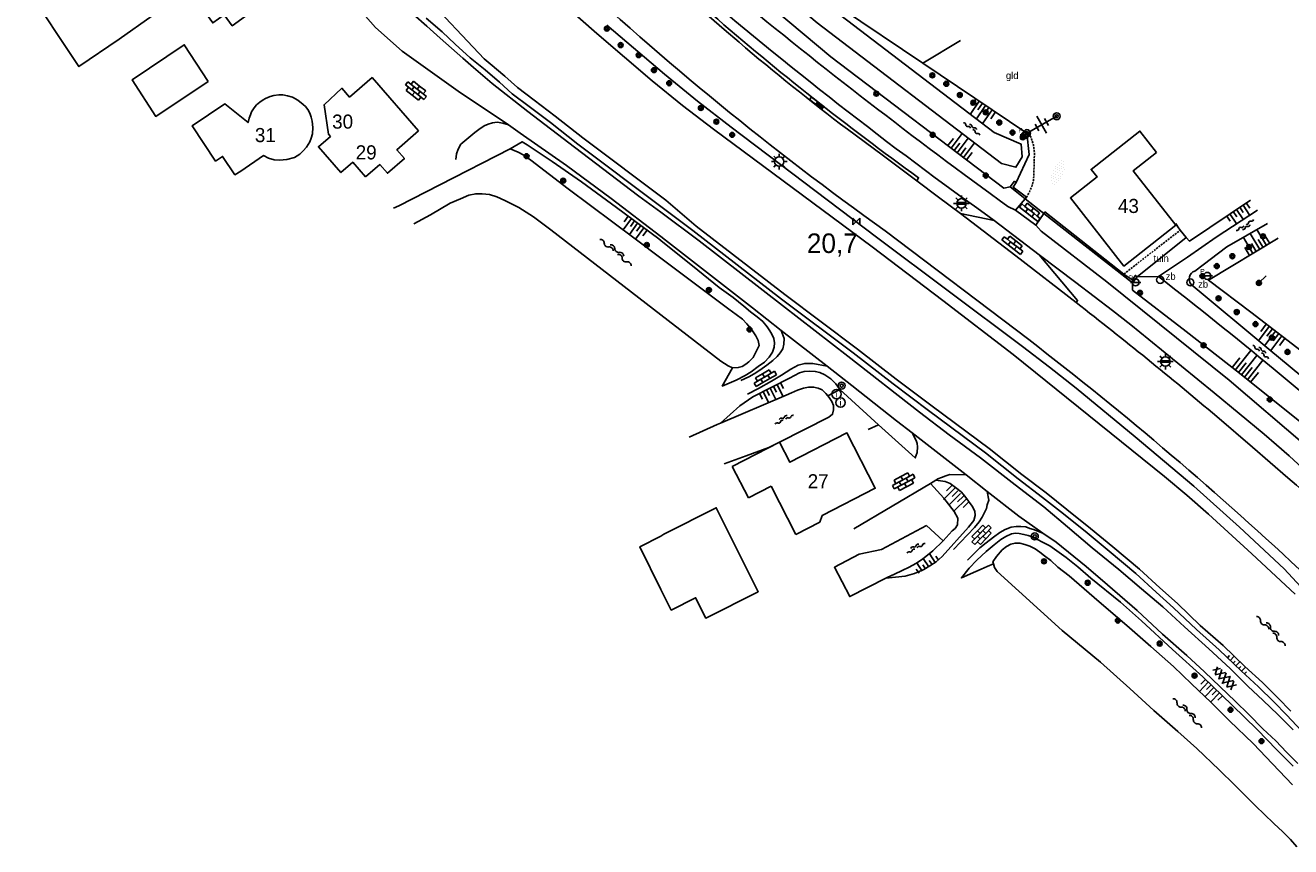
# Model space of a CAD drawing. Header units: metres. Extents: x 121538 to 126242, y 445257 to 454505.
# Tile 61 of 83: x 121919 to 122080, y 453210 to 453315. Entities that reach past the tile are written whole.
import ezdxf
from ezdxf.enums import TextEntityAlignment as Align

# ---------------------------------------------------------------- set-up
doc = ezdxf.new("R2010")
doc.units = ezdxf.units.M
doc.linetypes.add('STIPPELFIJN', pattern=[0.375, 0.25, -0.125])
for name, color, linetype in [('B01_F', 8, 'Continuous'), ('B01_T', 8, 'Continuous'), ('SYMBD01', 8, 'Continuous'), ('SYMBD02', 8, 'Continuous'), ('SYMBD04', 8, 'Continuous'), ('SYMBD05', 8, 'Continuous'), ('TEK-D05', 8, 'Continuous'), ('TER-D03S', 8, 'Continuous'), ('TER-T01', 8, 'Continuous'), ('TER-T02', 8, 'RASTER'), ('TER-T03', 8, 'Continuous'), ('TER-T09', 8, 'Continuous'), ('TER-T32', 8, 'RASTER'), ('TOPOT06', 8, 'WALB'), ('TOPOT21', 8, 'Continuous'), ('TOPOT22', 8, 'Continuous'), ('TOPOT26', 8, 'Continuous'), ('TOPOT28', 8, 'Continuous'), ('TOPOT30', 8, 'Continuous'), ('TOPOT31', 8, 'Continuous'), ('WAT-T00', 8, 'Continuous'), ('WEG-T01', 8, 'Continuous'), ('WEG-T06', 8, 'STIPPELFIJN'), ('Z02', 8, 'Continuous')]:
    doc.layers.add(name, color=color, linetype=linetype)
doc.styles.add('ISO', font='provutr.shx')
doc.styles.add('rtw_iso', font='iso-rtw.shx')
doc.linetypes.add('RASTER', pattern='A,0.25,-0.25,[150,BLOK.SHX,S=0.25,R=0,X=0,Y=0],-0.25,0.25', length=1)
doc.linetypes.add('WALB', pattern='A,0.5,[155,BLOK.SHX,S=0.25,R=0,X=0,Y=0],0.5', length=1)

# ---------------------------------------------------------------- blocks, each defined once
blk = doc.blocks.new('talud')
for p, q in [((0, 0.75), (0.5, 0.75)), ((0, 0.5), (1, 0.5)), ((0, 0.25), (0.5, 0.25)), ((0, 0), (1, 0)), ((0, -0.25), (0.5, -0.25)), ((0, -0.5), (1, -0.5)), ((0, -0.75), (0.5, -0.75))]:
    blk.add_line(p, q)
blk = doc.blocks.new('water-m')
at = {"linetype": 'Continuous'}
for centre, start, end in [((-0.01, 0.75), 129.7446, 230.2554), ((-0.32, 1.12), 309.7446, 50.2554), ((-0.32, 0.37), 309.7446, 50.2554), ((0.32, 0.01), 129.7446, 230.2554), ((0, 0.38), 309.7446, 50.2554), ((-0.01, -0.74), 129.7446, 230.2554), ((-0.32, -0.37), 309.7446, 50.2554), ((-0.32, -1.12), 309.7446, 50.2554), ((0, -0.37), 309.7446, 50.2554)]:
    blk.add_arc(centre, 0.244, start, end, dxfattribs=at)
blk = doc.blocks.new('DRHEK')
at = {"linetype": 'Continuous'}
for p, q in [((1.25, 0), (-1.25, 0)), ((-0.5, 0.7), (0.5, 0.7)), ((-0.5, -0.7), (0.5, -0.7))]:
    blk.add_line(p, q, dxfattribs=at)
blk = doc.blocks.new('halfverhard-m')
for p, q in [((-0.625, 0.625), (-0.625, 0.625)), ((-0.625, 0), (-0.625, 0)), ((-0.46875, 0.9375), (-0.46875, 0.9375)), ((-0.46875, 0.3125), (-0.46875, 0.3125)), ((-0.3125, 1.25), (-0.3125, 1.25)), ((-0.3125, 0.625), (-0.3125, 0.625)), ((-0.3125, 0), (-0.3125, 0)), ((-0.15625, 1.5625), (-0.15625, 1.5625)), ((-0.15625, 0.9375), (-0.15625, 0.9375)), ((-0.15625, 0.3125), (-0.15625, 0.3125)), ((0, 1.25), (0, 1.25)), ((0, 0.625), (0, 0.625)), ((0, 0), (0, 0)), ((0.15625, 1.5625), (0.15625, 1.5625)), ((0.15625, 0.9375), (0.15625, 0.9375)), ((0.15625, 0.3125), (0.15625, 0.3125)), ((0.3125, 1.25), (0.3125, 1.25)), ((0.3125, 0.625), (0.3125, 0.625)), ((0.3125, 0), (0.3125, 0)), ((0.46875, 0.9375), (0.46875, 0.9375)), ((0.46875, 0.3125), (0.46875, 0.3125)), ((0.625, 0.625), (0.625, 0.625)), ((0.625, 0), (0.625, 0)), ((-0.625, -0.625), (-0.625, -0.625)), ((-0.46875, -0.3125), (-0.46875, -0.3125)), ((-0.46875, -0.9375), (-0.46875, -0.9375)), ((-0.3125, -0.625), (-0.3125, -0.625)), ((-0.3125, -1.25), (-0.3125, -1.25)), ((-0.15625, -0.3125), (-0.15625, -0.3125)), ((-0.15625, -0.9375), (-0.15625, -0.9375)), ((-0.15625, -1.5625), (-0.15625, -1.5625)), ((0, -0.625), (0, -0.625)), ((0, -1.25), (0, -1.25)), ((0.15625, -0.3125), (0.15625, -0.3125)), ((0.15625, -0.9375), (0.15625, -0.9375)), ((0.15625, -1.5625), (0.15625, -1.5625)), ((0.3125, -0.625), (0.3125, -0.625)), ((0.3125, -1.25), (0.3125, -1.25)), ((0.46875, -0.3125), (0.46875, -0.3125)), ((0.46875, -0.9375), (0.46875, -0.9375)), ((0.625, -0.625), (0.625, -0.625))]:
    blk.add_line(p, q)
blk = doc.blocks.new('asfalt-m')
for p, q in [((-0.52, 1.14), (0.54, 1.69)), ((-0.43, 1.75), (0.63, 1.08)), ((-0.63, 0.38), (0.64, 1.04)), ((-0.63, 0.4), (0.66, -0.42)), ((-0.57, -0.3), (0.73, 0.38)), ((-0.53, 1.07), (0.74, 0.27)), ((-0.56, -0.38), (0.58, -1.1)), ((-0.49, -0.96), (0.67, -0.36)), ((-0.46, -1.19), (0.39, -1.73)), ((-0.34, -1.59), (0.57, -1.11))]:
    blk.add_line(p, q)
blk = doc.blocks.new('water-l')
at = {"linetype": 'Continuous'}
for centre, start, end in [((0.16, 1.47), 129.7446, 230.2554), ((-0.47, 2.22), 309.7446, 50.2554), ((-0.47, 0.72), 309.7446, 50.2554), ((0.49, 0), 129.7446, 230.2554), ((-0.14, 0.75), 309.7446, 50.2554), ((0.16, -1.51), 129.7446, 230.2554), ((-0.47, -0.76), 309.7446, 50.2554), ((-0.14, -0.75), 309.7446, 50.2554), ((-0.47, -2.26), 309.7446, 50.2554)]:
    blk.add_arc(centre, 0.488, start, end, dxfattribs=at)
blk = doc.blocks.new('Prov-grensst')
blk.add_line((-0.67, 0), (0.67, 0))
blk.add_circle((0, 0), 0.45)
at = {"style": 'ISO'}
blk.add_text('P', height=0.6, dxfattribs=at).set_placement((-0.61, 0.58), align=Align.MIDDLE)
blk = doc.blocks.new('paal')
for radius in [0.45, 0.2]:
    blk.add_circle((0, 0), radius)
blk = doc.blocks.new('lichtmast')
for p, q in [((-0.6, 0), (-1, 0)), ((-0.71, 0.71), (-0.42, 0.42)), ((0, 0.6), (0, 1)), ((0.42, 0.42), (0.71, 0.71)), ((0.6, 0), (1, 0)), ((-0.42, -0.42), (-0.71, -0.71)), ((0, -0.6), (0, -1)), ((0.42, -0.42), (0.71, -0.71))]:
    blk.add_line(p, q)
blk.add_circle((0, 0), 0.6)
blk = doc.blocks.new('kilometerpaal')
for p, q in [((-0.44, 0.44), (0.44, -0.44)), ((-0.44, -0.44), (-0.44, 0.44)), ((0.44, 0.44), (-0.44, -0.44)), ((0.44, -0.44), (0.44, 0.44))]:
    blk.add_line(p, q)
at = {"style": 'rtw_iso'}
blk.add_attdef('KILOMETERPAAL', (0.59, 0.87), '', height=2.5, dxfattribs=at)
blk = doc.blocks.new('BOOM')
for radius in [0.315, 0.225, 0.135]:
    blk.add_circle((0, 0), radius)
blk = doc.blocks.new('vruchtboom')
blk.add_line((0, 0), (0.919239, 0.919239))
for radius in [0.315, 0.225, 0.135]:
    blk.add_circle((0, 0), radius)
blk = doc.blocks.new('zinkerbord')
blk.add_circle((0, 0), 0.45)
at = {"style": 'ISO'}
blk.add_attdef('ZINKERBORD', (0.7, 0), '', height=0.9, dxfattribs=at)
blk = doc.blocks.new('inspectieput')
blk.add_circle((0, 0), 0.6)
at = {"style": 'ISO'}
blk.add_text('i', height=0.8, dxfattribs=at).set_placement((0, 0), align=Align.MIDDLE)
blk = doc.blocks.new('balise')
blk.add_hatch(color=256).paths.add_polyline_path([(0.6, 0, 0.086579), (0.56, 0.2), (-0.56, 0.2, 0.086579), (-0.6, 0, 0.085386), (-0.57, -0.2), (0.57, -0.2, 0.085386)])
blk.add_circle((0, 0), 0.6)
blk = doc.blocks.new('klinkers-m')
for p, q in [((0, 1.5), (-0.5, 1.5)), ((-0.5, 1.5), (-0.5, 0.5)), ((-0.5, 0.5), (-0.5, -0.5)), ((0, 0.5), (-0.5, 0.5)), ((0, 1.5), (0, 1)), ((0.5, 1), (0, 1)), ((0, 1), (0, 0.5)), ((0, 0.5), (0, 0)), ((0.5, 0), (0, 0)), ((0, 0), (0, -0.5)), ((0.5, 0), (0.5, 1)), ((0.5, -1), (0.5, 0)), ((-0.5, -0.5), (-0.5, -1.5)), ((0, -0.5), (-0.5, -0.5)), ((-0.5, -1.5), (0, -1.5)), ((0, -0.5), (0, -1)), ((0, -1), (0.5, -1)), ((0, -1), (0, -1.5))]:
    blk.add_line(p, q)
blk = doc.blocks.new('klinkers-l')
at = {"linetype": 'Continuous'}
for p, q in [((-0.25, 1), (-0.75, 1)), ((-0.75, 1), (-0.75, 0)), ((-0.25, 0), (-0.75, 0)), ((-0.75, 0), (-0.75, -1)), ((0.25, 1.5), (-0.25, 1.5)), ((-0.25, 1.5), (-0.25, 0.5)), ((0.25, 0.5), (-0.25, 0.5)), ((-0.25, 0.5), (-0.25, -0.5)), ((0.25, 0.5), (0.25, 1.5)), ((0.75, 1), (0.25, 1)), ((0.25, -0.5), (0.25, 0.5)), ((0.75, 0), (0.75, 1)), ((-0.75, -1), (-0.25, -1)), ((-0.25, -0.5), (-0.25, 0)), ((0.25, -0.5), (-0.25, -0.5)), ((-0.25, -0.5), (-0.25, -1.5)), ((-0.25, -1.5), (0.25, -1.5)), ((0.75, 0), (0.25, 0)), ((0.25, 0), (0.25, -0.5)), ((0.25, -1.5), (0.25, -0.5)), ((0.25, -1), (0.75, -1)), ((0.75, -1), (0.75, 0))]:
    blk.add_line(p, q, dxfattribs=at)
blk = doc.blocks.new('bermverhardingblok-s')
at = {"linetype": 'Continuous'}
for p, q in [((-0.2, 1), (-0.2, -1)), ((-0.2, 1), (0.2, 1)), ((0.2, 1), (-0.2, 1)), ((0.2, 0), (-0.2, 0)), ((0.2, -1), (0.2, 1)), ((-0.2, -1), (0.2, -1))]:
    blk.add_line(p, q, dxfattribs=at)
for points in [[(0.1, 0.1), (0.1, 0.9), (-0.1, 0.9), (-0.1, 0.1)], [(0, 0.2), (0, 0.8), (0, 0.8), (0, 0.2)]]:
    blk.add_lwpolyline(points, close=True, dxfattribs=at)

msp = doc.modelspace()

# ---------------------------------------------------------------- linework, layer by layer
at = {"layer": 'B01_F'}
for points in [[(121946.34, 453329.38), (121952.82, 453320.44), (121945.23, 453314.94), (121944.21, 453316.34), (121942.75, 453315.29), (121939.63, 453319.59), (121935.02, 453316.22), (121930.77, 453313.22), (121925.64, 453309.73), (121918.8, 453320.08), (121923.96, 453323.49), (121923.44, 453324.2), (121930.56, 453329.36), (121940.84, 453336.96), (121944.92, 453331.34)], [(121969.04, 453301.52), (121963.11, 453308.33), (121960.23, 453305.82), (121959.24, 453306.95), (121956.98, 453304.85), (121957.52, 453301.09)], [(121955.54, 453301.95), (121955.46, 453302.76), (121955.34, 453303.26), (121955.14, 453303.76), (121954.88, 453304.25), (121954.61, 453304.61), (121954.29, 453304.87), (121953.61, 453305.45), (121952.95, 453305.8), (121952.31, 453306.01), (121951.68, 453306.12), (121951.18, 453306.1), (121950.56, 453306.03), (121950.1, 453305.91), (121949.5, 453305.65), (121949.18, 453305.5), (121948.75, 453305.17), (121948.35, 453304.83), (121948.05, 453304.47), (121947.7, 453303.94), (121947.55, 453303.55), (121947.39, 453303.13), (121947.26, 453302.58), (121944.31, 453304.95), (121940.12, 453302.16), (121943.11, 453297.66), (121944.01, 453298.26), (121945.57, 453295.91), (121946.35, 453296.35), (121949.23, 453298.36), (121949.86, 453298.01), (121950.58, 453297.83), (121951.26, 453297.77), (121952.19, 453297.86), (121953.17, 453298.11)], [(121953.17, 453298.11), (121953.86, 453298.53), (121954.3, 453298.97), (121954.73, 453299.45), (121955.14, 453300.11), (121955.32, 453300.59), (121955.51, 453301.15), (121955.54, 453301.95)], [(121962.27, 453295.63), (121964.1, 453297.22), (121965.07, 453296.1), (121967.23, 453297.97), (121966.26, 453299.09), (121969.04, 453301.52)], [(122063.33, 453298.76), (122060.32, 453296.4), (122065.77, 453289.46), (122059.15, 453284.26), (122052.32, 453292.96), (122055.72, 453295.63), (122054.96, 453296.59), (122061.19, 453301.48), (122063.33, 453298.76)], [(122000, 453249.75), (122000.37, 453250.03), (122007.07, 453253.39), (122012.44, 453242.66), (122005.74, 453239.3), (122004.44, 453241.9), (122001.32, 453240.33), (122000, 453242.97)], [(122000, 453249.75), (121997.29, 453248.39), (122000, 453242.97)]]:
    msp.add_lwpolyline(points, dxfattribs=at)
at = {"layer": 'B01_T'}
for points in [[(121942.17, 453307.8), (121939.1, 453312.51), (121932.47, 453308.04), (121935.47, 453303.37), (121942.17, 453307.8)], [(121962.27, 453295.63), (121960.64, 453297.51), (121959.13, 453296.19), (121956.25, 453299.48), (121957.77, 453300.8), (121957.52, 453301.09)], [(122015.15, 453261.78), (122009.1, 453258.67)], [(122015.15, 453261.78), (122016.48, 453259.2), (122023.76, 453262.95), (122027.39, 453255.89), (122020.61, 453252.39)], [(122009.1, 453258.67), (122011.18, 453254.64)], [(122014.07, 453256.13), (122011.18, 453254.64)], [(122014.07, 453256.13), (122017.22, 453249.97)], [(122020.32, 453251.57), (122020.61, 453252.39)], [(122017.22, 453249.97), (122020.32, 453251.57)]]:
    msp.add_lwpolyline(points, dxfattribs=at)
at = {"layer": 'TER-T01'}
for points in [[(122045.16, 453295.09), (122044.62, 453294.38)], [(122044.62, 453294.38), (122046.53, 453292.82)], [(122046.7, 453293.03), (122044.99, 453294.34), (122045.41, 453294.92)], [(122045.41, 453294.92), (122045.16, 453295.09)], [(122046.53, 453292.82), (122046.7, 453293.03)], [(122048.94, 453290.97), (122049.04, 453291.19)], [(122060.27, 453282.12), (122048.94, 453290.97)], [(122049.04, 453291.19), (122059.15, 453283.24)], [(122059.15, 453283.24), (122060.22, 453282.48), (122060.62, 453283.06), (122060.85, 453282.87)], [(122060.85, 453282.87), (122060.27, 453282.12)]]:
    msp.add_lwpolyline(points, dxfattribs=at)
at = {"layer": 'TER-T02', "flags": 128}
for points in [[(122022.93, 453317.22), (122033.47, 453310.18)], [(122033.47, 453310.18), (122046.76, 453301.22)], [(122066.35, 453288.83), (122066.06, 453289.25), (122065.79, 453289.69)], [(122067.13, 453287.89), (122066.72, 453288.35), (122066.35, 453288.83)], [(122021.32, 453267.67), (122022.86, 453268.5)], [(122022.86, 453268.5), (122027.8, 453264)]]:
    msp.add_lwpolyline(points, dxfattribs=at)
at = {"layer": 'TER-T03'}
for points in [[(122050.57, 453303.38), (122046.94, 453301.32)], [(122046.94, 453301.32), (122046.76, 453301.22)]]:
    msp.add_lwpolyline(points, dxfattribs=at)
at = {"layer": 'TER-T09'}
for points in [[(122044.62, 453294.38), (122043.8, 453294.22), (122021.72, 453310.97), (122003.93, 453325.89), (122008.29, 453331.26), (122022.96, 453318.84)], [(121970, 453315.9), (121972.04, 453314.18), (121973.72, 453312.6), (121975.64, 453310.84), (121977.54, 453309.3), (121979.38, 453307.72), (121981.02, 453306.26), (121983.18, 453304.62), (121985.88, 453302.58), (121989.4, 453299.82), (122000, 453291.84), (122004.06, 453288.78), (122015.4, 453280.04), (122024.58, 453273.16), (122029.66, 453269.2), (122034.2, 453265.8), (122041.48, 453260.4), (122045.66, 453257.08), (122048.76, 453254.7), (122051.42, 453252.6), (122054.44, 453250.18), (122057.28, 453247.84), (122060.66, 453245), (122063.26, 453242.62), (122065.5, 453240.62), (122068.42, 453237.84), (122071.34, 453235.26), (122074.12, 453232.58), (122076.36, 453230.54), (122078.3, 453228.6), (122079.96, 453226.9), (122081.84, 453224.92)], [(121993.1, 453315), (122000.46, 453308.74), (122004.67, 453305.3), (122008.96, 453301.98), (122027.56, 453287.96), (122046.2, 453274), (122049.64, 453271.36), (122053.04, 453268.66), (122060.61, 453262.47), (122068.1, 453256.17), (122073.92, 453250.92), (122079.65, 453245.58), (122081.76, 453243.3)], [(122045.41, 453294.92), (122047.03, 453298.48), (122046.76, 453301.22)], [(122009.16, 453271.28), (122007.84, 453268.94), (122009.6, 453269.7), (122010.76, 453270.26), (122011.52, 453270.76), (122012.44, 453271.42), (122013.22, 453272), (122013.82, 453272.62), (122014.24, 453273.24), (122014.46, 453273.9), (122014.5, 453274.44), (122014.42, 453275), (122014.18, 453275.54), (122013.9, 453276), (122013.56, 453276.48), (122013.02, 453277.18), (122012.32, 453277.78), (122011.44, 453278.4), (122010.6, 453279.12), (122009.22, 453280.22), (122007.44, 453281.52), (122004.7, 453283.74), (122000, 453287.5), (121999.74, 453287.72), (121994.34, 453291.72), (121989.84, 453295), (121986.12, 453297.62), (121982.9, 453299.74), (121982.26, 453300.13), (121980.76, 453299.24)], [(122075.31, 453292.67), (122067.53, 453287.45), (122067.13, 453287.89)], [(122067.13, 453287.89), (122060.85, 453282.87)], [(122093.49, 453262.29), (122093.35, 453262.5), (122093.21, 453262.69), (122088.61, 453266.51), (122082.92, 453272.6), (122075.36, 453278.35), (122069.96, 453282.45), (122078.87, 453287.8)], [(122060.85, 453282.87), (122063.57, 453282.91)], [(122022.86, 453268.5), (122022.36, 453269.2), (122021.7, 453269.86), (122020.96, 453270.36), (122020.3, 453270.66), (122019.72, 453270.8), (122019.04, 453270.82), (122018.32, 453270.8), (122017.7, 453270.62), (122017.06, 453270.26), (122016.44, 453269.92), (122011.74, 453267.56), (122010.1, 453266.42), (122007.62, 453264.2)], [(122028.72, 453244.39), (122031.2, 453244.68), (122032.38, 453245.02), (122033.58, 453245.52), (122034.38, 453245.96), (122035.16, 453246.48), (122035.92, 453247.18), (122039.3, 453250.9), (122040, 453251.78), (122040.16, 453252.42), (122040.1, 453252.96), (122039.78, 453253.58), (122039.3, 453254.22), (122038.82, 453254.88), (122038.36, 453255.42), (122037.64, 453256), (122036.94, 453256.5), (122036.34, 453256.76), (122035.11, 453256.91)], [(122034.44, 453256.51), (122036.16, 453254.6), (122037.46, 453252.9), (122037.94, 453252.08), (122037.88, 453251.2), (122037.58, 453250.76), (122037.22, 453250.44), (122036.08, 453249.16)], [(122080.78, 453220.4), (122078.7, 453222.48), (122076.18, 453225.1), (122072.98, 453228.2), (122069.24, 453231.8), (122065.38, 453235.28), (122061.4, 453238.96), (122058.74, 453241.32), (122054.94, 453244.4), (122053.28, 453245.84), (122051.78, 453247.04), (122050.6, 453247.9), (122049.68, 453248.54), (122048.74, 453249.02), (122048.12, 453249.36), (122047.52, 453249.66), (122046.94, 453249.86), (122046.38, 453250), (122045.76, 453250.12), (122045.32, 453250.14), (122044.8, 453250.06), (122044.06, 453249.72), (122043.42, 453249.32), (122042.58, 453248.64), (122041.56, 453247.8), (122040.38, 453246.7), (122039.4, 453245.68), (122038.4, 453244.44), (122040.24, 453245.26), (122040.92, 453245.56), (122041.7, 453245.88), (122042.48, 453246.24)]]:
    msp.add_lwpolyline(points, dxfattribs=at)
msp.add_lwpolyline([(122093.7, 453260.17), (122093.44, 453259.62), (122093.07, 453259.15), (122092.56, 453258.69), (122091.98, 453258.33, -0.135014), (122090.54, 453258.04, -0.122483), (122088.99, 453258.55), (122086.64, 453260.23), (122084.9, 453261.74), (122083.11, 453263.2), (122073.91, 453270.58), (122067.11, 453275.91), (122060.27, 453281.18), (122060.27, 453282.12)], format="xyb", dxfattribs=at)
at = {"layer": 'TER-T32', "flags": 128}
msp.add_lwpolyline([(122033.47, 453310.18), (122038.26, 453313.07)], dxfattribs=at)
at = {"layer": 'TOPOT06', "flags": 128}
msp.add_lwpolyline([(122063.57, 453282.91), (122067.29, 453285.38), (122070.94, 453287.94)], dxfattribs=at)
at = {"layer": 'WAT-T00'}
for points in [[(122009.05, 453328.34), (122007.24, 453326.05), (122019.98, 453315.32), (122043.52, 453297.33), (122045.35, 453296.88), (122046.17, 453298.22), (122046.01, 453299.83), (122042.59, 453301.3), (122022.99, 453316.23)], [(122081.02, 453242.34), (122075.52, 453247.5), (122069.95, 453252.58), (122067.18, 453255.01), (122064.34, 453257.37), (122045.01, 453272.96), (122036.01, 453279.85), (122026.98, 453286.71), (122006.72, 453301.74), (122002.76, 453304.77), (121998.89, 453307.92), (121991.83, 453313.95), (121984.86, 453320.09)], [(121969.61, 453319.01), (121977.41, 453310.72), (121978.2, 453310.09), (121980.06, 453308.49), (121981.67, 453307.05), (121983.8, 453305.44), (121986.51, 453303.39), (121990.02, 453300.63), (122000.62, 453292.66), (122004.5, 453289.36), (122015.84, 453280.62), (122025.13, 453273.66), (122030.07, 453269.8), (122034.64, 453266.38), (122041.92, 453260.98), (122046.11, 453257.65), (122049.21, 453255.28), (122051.87, 453253.17), (122054.9, 453250.75), (122057.75, 453248.4), (122061.14, 453245.55), (122063.75, 453243.16), (122065.99, 453241.16), (122068.91, 453238.38), (122071.83, 453235.8), (122074.62, 453233.11), (122076.86, 453231.07), (122078.82, 453229.11), (122080.49, 453227.41)], [(121980.76, 453299.24), (121971.74, 453294.62), (121966.52, 453291.94), (121965.85, 453291.63)], [(122009.16, 453271.28), (122009.88, 453271.3), (122010.38, 453271.44), (122010.86, 453271.74), (122011.24, 453272.04), (122011.78, 453272.56), (122012.56, 453274.1), (122012.44, 453274.74), (122012.14, 453275.36), (122011.6, 453276.1), (122011, 453276.88), (122010.44, 453277.46), (122009.62, 453278.06), (122008.7, 453278.76), (122000, 453285.28), (121996.72, 453287.74), (121988.16, 453294.12), (121983.38, 453297.78), (121982.5, 453298.42), (121981.78, 453298.8), (121980.76, 453299.24)], [(121968.42, 453289.64), (121970.55, 453290.8), (121973.08, 453292.3), (121974.38, 453292.82), (121975.46, 453293.3), (121976.34, 453293.48), (121977.16, 453293.48), (121978.12, 453293.4), (121979.04, 453293.08), (121980.08, 453292.62), (121981.84, 453291.72), (121983.72, 453290.56), (121985.94, 453288.9), (122000, 453278.04), (122007.64, 453272.12), (122008.58, 453271.5), (122009.16, 453271.28)], [(122076.23, 453291.41), (122070.94, 453287.94)], [(122021.32, 453267.67), (122021.08, 453268), (122020.6, 453268.44), (122020.08, 453268.66), (122019.5, 453268.8), (122018.86, 453268.8), (122018.24, 453268.66), (122017.46, 453268.42), (122016.68, 453268.08), (122016, 453267.76), (122007.62, 453264.2)], [(122008.07, 453258.99), (122010.9, 453260.02), (122013.78, 453261.1), (122015.15, 453261.78), (122021.44, 453264.94), (122021.94, 453265.34), (122022.06, 453265.9), (122022.04, 453266.46), (122021.84, 453266.96), (122021.48, 453267.46), (122021.32, 453267.67)], [(122007.62, 453264.2), (122007.2, 453264.02), (122003.6, 453262.39)], [(122033.92, 453251.14), (122028.2, 453248.06), (122025.32, 453247.46), (122022.18, 453245.8), (122024.12, 453242.06), (122028.72, 453244.39)], [(122036.08, 453249.16), (122033.92, 453251.14)], [(122028.72, 453244.39), (122028.9, 453244.48), (122029.84, 453244.92), (122030.84, 453245.4), (122031.72, 453245.82), (122032.56, 453246.28), (122033.42, 453246.84), (122034.76, 453247.88), (122036.08, 453249.16)], [(122042.48, 453246.24), (122042.4, 453246.48), (122042.86, 453247.18), (122043.6, 453248.02), (122044.14, 453248.44), (122044.7, 453248.76), (122045.26, 453248.88), (122045.84, 453248.86), (122046.5, 453248.72), (122047.14, 453248.48), (122047.8, 453248.14), (122048.42, 453247.74), (122049.02, 453247.26), (122049.82, 453246.64), (122050.72, 453245.8), (122052.16, 453244.7), (122056, 453241.4), (122059.54, 453238.38), (122062.6, 453235.7), (122065.48, 453233.14), (122067.78, 453230.9), (122070.3, 453228.52), (122072.66, 453226.18), (122075.66, 453223.3), (122078.16, 453220.68), (122080.7, 453218)], [(122081.24, 453210.12), (122080.46, 453211.02), (122079.46, 453212.02), (122078.3, 453213.1), (122077.9, 453213.5), (122077.52, 453213.86), (122075.6, 453215.72), (122073.34, 453217.96), (122071.32, 453219.92), (122068.46, 453222.64), (122066.06, 453224.84), (122062.96, 453227.52), (122059.92, 453230.3), (122056.18, 453233.68), (122051.26, 453237.74), (122042.96, 453245.26), (122042.62, 453245.76), (122042.48, 453246.24)]]:
    msp.add_lwpolyline(points, dxfattribs=at)
msp.add_lwpolyline([(122063.57, 453282.91, -0.00769), (122078.21, 453271.19), (122083.07, 453267.12), (122087.86, 453262.98), (122090.61, 453260.47), (122091.78, 453261.71), (122088.84, 453264.4), (122077.69, 453273.63), (122067.74, 453281.92, -0.526325), (122068.21, 453283.61), (122072.3, 453286.73), (122077.48, 453289.71)], format="xyb", dxfattribs=at)
at = {"layer": 'WEG-T01'}
for points in [[(121980.51, 453302.27), (121974.11, 453306.6), (121966.95, 453311.68), (121963.54, 453314.73), (121961.63, 453316.89), (121960.36, 453318.34), (121958.86, 453319.94), (121958.08, 453320.88), (121957.18, 453321.9), (121956.3, 453322.97), (121945.88, 453338.18), (121943.92, 453340.76), (121942.43, 453342.57)], [(121968.34, 453316.43), (121970.11, 453314.88), (121971.79, 453313.34), (121974.7, 453310.81), (121976.06, 453309.59), (121978.44, 453307.56), (121983.02, 453304), (121988.96, 453299.44), (121997.2, 453293.2), (122000, 453291.12), (122004.88, 453287.46), (122015.54, 453279.22), (122023.88, 453272.76), (122033.06, 453265.62), (122036.84, 453262.72), (122040.82, 453259.76), (122045.26, 453256.3), (122048.94, 453253.5), (122051.94, 453250.94), (122055.12, 453248.28), (122058.52, 453245.52), (122061.42, 453243.04), (122064.14, 453240.76), (122066.9, 453238.2), (122070, 453235.4), (122072.74, 453232.86), (122074.98, 453230.62), (122076.96, 453228.78), (122078.84, 453226.98), (122080.76, 453225.02)], [(121980.51, 453302.27), (121979.82, 453302.5), (121979.1, 453302.62), (121978.48, 453302.54), (121977.94, 453302.36), (121977.42, 453302.16), (121976.76, 453301.7), (121976.22, 453301.3), (121974.44, 453299.8), (121974.12, 453299.16), (121973.9, 453298.6), (121973.8, 453297.86)], [(122015.38, 453276.04), (122011.7, 453278.92), (122000.58, 453287.58), (122000, 453288.02), (121993.64, 453292.9), (121987.96, 453297.08), (121982.04, 453301.24), (121980.51, 453302.27)], [(122038.28, 453290.98), (122035.48, 453293.07), (122032.68, 453295.15)], [(122045.29, 453291.37), (122046.53, 453292.82)], [(122046.53, 453292.82), (122048.94, 453290.97)], [(122042.57, 453290.09), (122038.28, 453290.98)], [(122053.06, 453279.59), (122045.36, 453285.54), (122038.28, 453290.98)], [(122047.89, 453289.48), (122045.29, 453291.37)], [(122048.94, 453290.97), (122047.89, 453289.48)], [(122042.57, 453290.09), (122048.34, 453285.7)], [(122089.76, 453254.63), (122085.3, 453258.71), (122082.25, 453261.42), (122072.6, 453269.69), (122056.98, 453282.26), (122048.6, 453288.72), (122047.89, 453289.48)], [(122048.34, 453285.7), (122053.03, 453282.16), (122057.68, 453278.59), (122060.03, 453276.75), (122062.34, 453274.88), (122066.51, 453271.47), (122070.67, 453268.05), (122073.87, 453265.41), (122077.07, 453262.77), (122078.67, 453261.42), (122080.25, 453260.02), (122081.96, 453258.44), (122083.65, 453256.83), (122087.44, 453253.44)], [(122048.34, 453285.7), (122053.23, 453279.84), (122053.06, 453279.59)], [(122010.23, 453269.63), (122011.24, 453270.1), (122011.9, 453270.48), (122012.66, 453270.98), (122013.52, 453271.6), (122014.32, 453272.2), (122014.84, 453272.72), (122015.24, 453273.16), (122015.56, 453273.7), (122015.72, 453274.3), (122015.76, 453275), (122015.38, 453276.04)], [(122015.38, 453276.04), (122021.25, 453271.46)], [(122021.25, 453271.46), (122019.42, 453271.8), (122018.38, 453271.82), (122017.54, 453271.58), (122016.62, 453271.08), (122015.42, 453270.32), (122014.14, 453269.56), (122012.48, 453268.62), (122011.07, 453267.89)], [(122032.1, 453262.96), (122030.12, 453264.5), (122024.4, 453269), (122021.25, 453271.46)], [(122027.8, 453264), (122026.49, 453263.37)], [(122032.1, 453262.96), (122032.62, 453261.98), (122032.74, 453261.58), (122032.8, 453261.18), (122032.76, 453260.44), (122032.5, 453259.76), (122027.8, 453264)], [(122032.1, 453262.96), (122038.99, 453257.58)], [(122034.44, 453256.51), (122035.11, 453256.91)], [(122035.11, 453256.91), (122035.4, 453257.08), (122035.86, 453257.24), (122036.4, 453257.48), (122036.9, 453257.62), (122038.99, 453257.58)], [(122038.99, 453257.58), (122041.68, 453255.49)], [(122024.64, 453250.7), (122034.44, 453256.51)], [(122037.38, 453248.06), (122040.06, 453250.86), (122040.66, 453251.58), (122041.04, 453252.18), (122041.36, 453252.8), (122041.58, 453253.3), (122041.7, 453253.78), (122041.88, 453254.36), (122041.68, 453255.49)], [(122048.79, 453250.17), (122045.72, 453252.34), (122041.68, 453255.49)], [(122039.19, 453246.69), (122040.74, 453248.26), (122041.54, 453248.92), (122042.48, 453249.66), (122043.3, 453250.24), (122043.98, 453250.62), (122044.76, 453250.92), (122045.4, 453250.98), (122045.98, 453250.98), (122046.64, 453250.94), (122047.14, 453250.76), (122047.62, 453250.6), (122048.79, 453250.17)], [(122081.38, 453220.72), (122079.92, 453222.2), (122078.56, 453223.62), (122076.92, 453225.16), (122075.12, 453227), (122073.38, 453228.68), (122071.44, 453230.54), (122069.46, 453232.46), (122067.2, 453234.52), (122064.1, 453237.24), (122060.84, 453240.26), (122057.08, 453243.54), (122054.34, 453245.9), (122050.48, 453248.98), (122048.79, 453250.17)]]:
    msp.add_lwpolyline(points, dxfattribs=at)
for points in [[(122002.78, 453324.84), (122003.27, 453324.38), (122009.24, 453318.96, 0.015272), (122044.32, 453291.87), (122045.29, 453291.37)], [(122082.67, 453244.5, 0.02459), (122047.01, 453274.86), (122028.65, 453288.76, -0.033261), (121987.43, 453322.47)], [(122003.53, 453320.58, 0.022377), (122042.57, 453290.09)], [(122032.68, 453295.15), (122032.93, 453295.54, -0.023135), (122006.46, 453316.45), (122006.16, 453316.1)], [(122006.16, 453316.1), (122008.08, 453314.47), (122009.98, 453312.83, 0.013271), (122023.83, 453301.72), (122028.25, 453298.44), (122032.68, 453295.15)], [(122053.06, 453279.59, -0.010356), (122071.03, 453265.03), (122075.58, 453261.15), (122080.08, 453257.22), (122081.2, 453256.26), (122082.32, 453255.3), (122085.78, 453252.11)]]:
    msp.add_lwpolyline(points, format="xyb", dxfattribs=at)
at = {"layer": 'WEG-T06', "flags": 128}
msp.add_lwpolyline([(122046.7, 453293.03, 0.10241), (122047.62, 453295.34), (122047.72, 453298.36, 0.145714), (122046.94, 453301.32)], format="xyb", dxfattribs=at)
msp.add_lwpolyline([(122059.15, 453283.24), (122066.35, 453288.83)], dxfattribs=at)

# ---------------------------------------------------------------- block references
at = {"layer": 'SYMBD01', "linetype": 'Continuous', "rotation": 224.7607950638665}
msp.add_blockref('asfalt-m', (122072.01, 453231.71), dxfattribs=at)
at = {"layer": 'SYMBD02'}
for name, p, rotation in [('klinkers-l', (121968.71, 453306.65), 51.60744837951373), ('bermverhardingblok-s', (122019.89, 453305.06), 232.2961078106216), ('klinkers-m', (122047.29, 453291.26), 51.99630947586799), ('klinkers-m', (122045.06, 453287.06), 52.18588387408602), ('klinkers-m', (122013.22, 453270.06), 120.377230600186), ('klinkers-l', (122031.02, 453256.73), 118.654714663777), ('klinkers-l', (122040.97, 453249.94), 135.9042048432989)]:
    msp.add_blockref(name, p, dxfattribs=dict(at, rotation=rotation))
at = {"layer": 'SYMBD02', "linetype": 'Continuous', "rotation": 337.6860573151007}
msp.add_blockref('halfverhard-m', (122050.71, 453296.19), dxfattribs=at)
at = {"layer": 'SYMBD04', "yscale": 2}
for p, xscale, zscale, rotation in [((122041.49, 453304.77), 2.086218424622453, 2.086218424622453, 235.9946497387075), ((122037.87, 453298.72), 2.327251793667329, 2.327251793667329, 52.80393688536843), ((122073.54, 453291.48), 1.581028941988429, 1.581028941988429, 303.8449361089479), ((122076.5, 453286.38), 2.367868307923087, 2.367868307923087, 120.97782098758), ((122078.53, 453275.93), 2.314621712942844, 2.314621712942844, 232.7501864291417), ((122074.17, 453270.36), 3.169174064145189, 3.169174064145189, 51.64747591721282)]:
    msp.add_blockref('talud', p, dxfattribs=dict(at, xscale=xscale, zscale=zscale, rotation=rotation))
at = {"layer": 'SYMBD04', "linetype": 'Continuous', "yscale": 2}
for p, xscale, zscale, rotation in [((121997.03, 453289.73), 1.77874743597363, 1.77874743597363, 233.4711446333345), ((122013.95, 453268.67), 1.64216675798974, 1.64216675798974, 296.6624928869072), ((122038.29, 453255.22), 2.083702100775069, 2.083702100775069, 224.7324971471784), ((122034.23, 453245.86), 1.274070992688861, 1.274070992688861, 123.6900675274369), ((122073.47, 453233.21), 0.7267180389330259, 0.7267180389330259, 46.19103060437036), ((122070.65, 453230.44), 1.638307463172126, 1.638307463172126, 226.0927025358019)]:
    msp.add_blockref('talud', p, dxfattribs=dict(at, xscale=xscale, zscale=zscale, rotation=rotation))
at = {"layer": 'SYMBD05'}
for p, rotation in [((122039.8, 453301.88), 53.2996695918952), ((122074.7, 453289.35), 302.1749638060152), ((122076.72, 453273.39), 50.07828562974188)]:
    msp.add_blockref('water-m', p, dxfattribs=dict(at, rotation=rotation))
at = {"layer": 'SYMBD05', "linetype": 'Continuous'}
for name, p, rotation in [('water-l', (121994.28, 453286.11), 50.27084295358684), ('water-m', (122015.71, 453264.77), 115.800090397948), ('water-m', (122032.52, 453248.34), 118.1903470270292), ('water-l', (122078.01, 453237.76), 44.3623864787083), ('water-l', (122067.34, 453227.27), 44.3623864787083)]:
    msp.add_blockref(name, p, dxfattribs=dict(at, rotation=rotation))
at = {"layer": 'TER-D03S', "rotation": 119.6799569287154}
msp.add_blockref('DRHEK', (122048.66, 453302.3), dxfattribs=at)
at = {"layer": 'TOPOT21'}
for p in [(122015.12, 453297.59), (122038.4, 453292.26), (122064.45, 453272.06)]:
    msp.add_blockref('lichtmast', p, dxfattribs=at)
at = {"layer": 'TOPOT22'}
for name, p in [('paal', (122050.57, 453303.38)), ('Prov-grensst', (122046.55, 453301.01)), ('paal', (122046.76, 453301.22)), ('Prov-grensst', (122060.65, 453282.17)), ('Prov-grensst', (122069.8, 453283)), ('paal', (122023.09, 453268.99)), ('paal', (122047.77, 453249.74))]:
    msp.add_blockref(name, p, dxfattribs=at)
at = {"layer": 'TOPOT26'}
for name, p in [('BOOM', (121993.1, 453314.56)), ('BOOM', (121994.86, 453312.47)), ('BOOM', (121997.17, 453311.18)), ('BOOM', (121999.11, 453309.27)), ('BOOM', (122034.68, 453308.6)), ('BOOM', (122001.06, 453307.6)), ('BOOM', (122036.46, 453307.53)), ('BOOM', (122027.53, 453306.26)), ('BOOM', (122038.19, 453306.09)), ('BOOM', (122039.91, 453305.11)), ('BOOM', (122005.1, 453304.44)), ('BOOM', (122041.5, 453303.88)), ('BOOM', (122007.09, 453302.69)), ('BOOM', (122043.23, 453302.58)), ('BOOM', (122009.11, 453301.01)), ('BOOM', (122034.73, 453301.01)), ('BOOM', (122044.92, 453301.3)), ('BOOM', (122046.23, 453300.69)), ('BOOM', (121982.84, 453298.29)), ('BOOM', (122041.51, 453295.81)), ('BOOM', (121987.52, 453295.16)), ('BOOM', (122076.93, 453288.05)), ('BOOM', (121998.2, 453286.95)), ('BOOM', (122073.01, 453285.51)), ('BOOM', (122075.13, 453286.69)), ('BOOM', (122071.02, 453284.25)), ('BOOM', (122069.19, 453282.96)), ('vruchtboom', (122076.4, 453282.1)), ('BOOM', (122006.13, 453281.19)), ('BOOM', (122061.21, 453280.84)), ('BOOM', (122071.25, 453280.13)), ('BOOM', (122073.57, 453278.38)), ('BOOM', (122011.32, 453276.16)), ('BOOM', (122075.97, 453276.84)), ('BOOM', (122078.06, 453275.12)), ('BOOM', (122069.33, 453274.14)), ('BOOM', (122080.06, 453273.29)), ('BOOM', (122077.79, 453267.22)), ('BOOM', (122048.95, 453246.55)), ('BOOM', (122054.53, 453243.82)), ('BOOM', (122058.38, 453238.99)), ('BOOM', (122063.73, 453236.05)), ('BOOM', (122068.18, 453231.95)), ('BOOM', (122072.77, 453227.6)), ('BOOM', (122076.73, 453223.59))]:
    msp.add_blockref(name, p, dxfattribs=at)
at = {"layer": 'TOPOT28'}
for p in [(122022.45, 453267.91), (122022.95, 453266.83)]:
    msp.add_blockref('inspectieput', p, dxfattribs=at)
at = {"layer": 'TOPOT30'}
for p in [(122038.4, 453292.26), (122064.45, 453272.06)]:
    msp.add_blockref('balise', p, dxfattribs=at)
ref = msp.add_blockref('kilometerpaal', (122024.97, 453289.94), dxfattribs=at)
ref.add_attrib('KILOMETERPAAL', '20,7', (122018.65, 453285.92), dxfattribs={"height": 2.5, "style": 'rtw_iso'})
at = {"layer": 'TOPOT31'}
ref = msp.add_blockref('zinkerbord', (122063.79, 453282.49), dxfattribs=at)
ref.add_attrib('ZINKERBORD', 'zb', (122064.49, 453282.49), dxfattribs={"height": 0.9, "style": 'ISO'})
ref = msp.add_blockref('zinkerbord', (122067.65, 453282.17), dxfattribs=at)
ref.add_attrib('ZINKERBORD', 'zb', (122068.64, 453281.49), dxfattribs={"height": 0.9, "style": 'ISO'})

# ---------------------------------------------------------------- texts
at = {"layer": 'TEK-D05', "style": 'ISO'}
for s, p in [('gld', (122044.08, 453308.14)), ('tuin', (122062.95, 453284.79))]:
    msp.add_text(s, height=0.9, dxfattribs=at).set_placement(p)
at = {"layer": 'Z02', "style": 'ISO'}
for s, p in [('30', (121958, 453301.8)), ('31', (121948.13, 453300.08)), ('29', (121961.01, 453297.87)), ('43', (122058.39, 453291.03)), ('27', (122018.75, 453255.88))]:
    msp.add_text(s, height=1.8, dxfattribs=at).set_placement(p)

doc.saveas('drawing.dxf')
